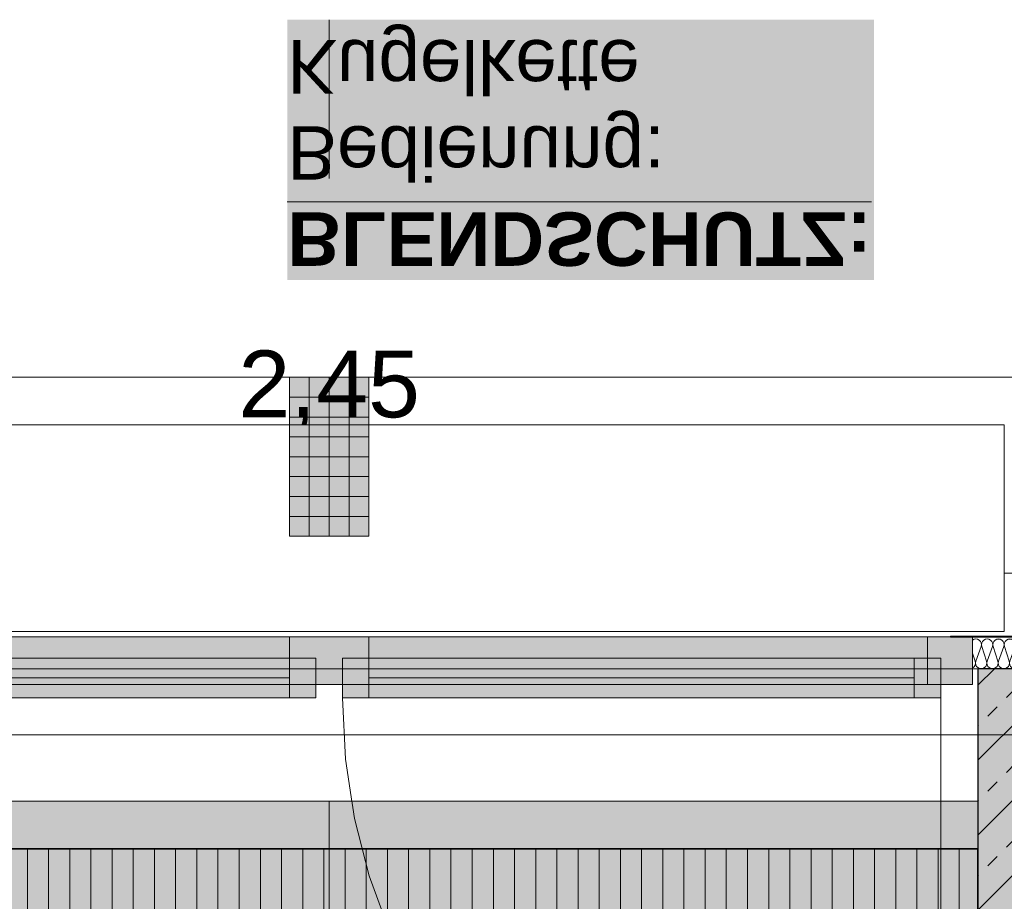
# Model space of a CAD drawing. Header units: metres. Extents: x -167 to 152, y -127 to 99.
# Tile 191 of 225: x -1.93 to -0.07, y -0.31 to 1.35. Entities that reach past the tile are written whole.
import ezdxf

# ---------------------------------------------------------------- set-up
doc = ezdxf.new("R2010")
doc.units = ezdxf.units.M
doc.header["$PDMODE"] = 1
doc.header["$PDSIZE"] = -2
for name, pattern in [('Achsen 01', [5.291531, 3.175, -1.058062, 0.352704, -0.705764]), ('gestrichelt - 01', [2, 1, -1]), ('ISO-07 Punktiert', [0.889, 0.127, -0.762]), ('Raster 01', [2, 1, -1]), ('VW-01 Strichlinie kurz', [2, 1, -1])]:
    doc.linetypes.add(name, pattern=pattern)
doc.layers.get('0').update_dxf_attribs({"lineweight": 25})
for name, color, linetype, lineweight, true_color in [('013_Beton und Stahlbetonarbeiten-000 Brüstung', 7, 'Continuous', 9, 0xa6a6a6), ('013_Beton und Stahlbetonarbeiten-000 Sichtbeton-331 tragende Au', 5, 'Continuous', 5, 0x0000ff), ('013_Beton und Stahlbetonarbeiten-000 Sichtbeton-334 Außenwandöf', 5, 'Continuous', 5, 0x0000ff), ('014_Fassadenarbeiten-000 Aufsicht Betonfertigteile', 7, 'Continuous', 9, 0xc0c0c0), ('014_Fassadenarbeiten-330 mineralische Dämmung', 7, 'Continuous', 9, 0x666666), ('031_Metallbauarbeiten-330 Aufsicht Metallbauarbeiten', 7, 'Continuous', 9, 0xa6a6a6), ('031_Metallbauarbeiten-350 Lamellendecke DS', 7, 'Continuous', 35, 0x666666), ('032_Metallarbeiten-Fenster', 7, 'Continuous', 13, 0x444444), ('AV1-Achsen', 1, 'Achsen 01', 18, 0xff0000), ('AV1-Raster', 7, 'Raster 01', 9, 0xa6a6a6)]:
    doc.layers.add(name, color=color, linetype=linetype, lineweight=lineweight, true_color=true_color)
for name, color, linetype, lineweight in [('013_Beton und Stahlbetonarbeiten-000 Unterzüge', 7, 'ISO-07 Punktiert', 13), ('013_Beton und Stahlbetonarbeiten-330 Außenwände', 7, 'Continuous', 25), ('014_Fassadenarbeiten-330 Betonfertigteile vertikal', 7, 'Continuous', 9), ('030_Sonnenschutzarbeiten-BLENDSCHUTZ', 7, 'Continuous', 5), ('030_Sonnenschutzarbeiten-BLENDSCHUTZ  Beschriftung', 7, 'Continuous', 5), ('039_Trockenbauarbeiten-alllg.', 7, 'Continuous', 9), ('_1.35m (3D)', 7, 'Continuous', 9), ('_GRU (2D)', 7, 'Continuous', 9), ('_OG 1 (2D)', 7, 'Continuous', 9), ('_OG 1 - DS (2D)', 7, 'Continuous', 9), ('Bemaßung-Bemaßung', 7, 'Continuous', 9)]:
    doc.layers.add(name, color=color, linetype=linetype, lineweight=lineweight)
doc.layers.get('0').freeze()
doc.styles.add('Arial', font='arial.ttf')
doc.styles.add('Arial (bold)', font='arialbd.ttf')
doc.dimstyles.new('COE 50', dxfattribs={"dimtxt": 126.090495, "dimasz": 0.001414, "dimexe": 0.001, "dimexo": 0.01, "dimgap": 0.001, "dimtad": 1, "dimdec": 3, "dimtxsty": 'Arial', "dimblk": 'VW_SLASH-4', "dimblk1": 'VW_SLASH-4', "dimblk2": 'VW_SLASH-4', "dimcen": 0, "dimadec": 3, "dimazin": 0, "dimtfac": 0.8, "dimtdec": 3, "dimtix": 1, "dimtmove": 0, "dimatfit": 0, "dimldrblk": 'VW_SLASH-3', "dimfxl": 0.002, "dimfxlon": 1, "dimfrac": 2, "dimtolj": 1, "dimarcsym": 0})

# ---------------------------------------------------------------- blocks, each defined once
blk = doc.blocks.new('Group-2')
at = {"layer": 'AV1-Raster'}
blk.add_line((-1.35, -22.95), (-1.35, 1.35), dxfattribs=at)
blk = doc.blocks.new('1.35m (3D)')
at = {"layer": 'AV1-Raster', "color": 7}
blk.add_blockref('Group-2', (0, 0), dxfattribs=at)
blk = doc.blocks.new('Blendschutz Beschriftung')
at = {"layer": '030_Sonnenschutzarbeiten-BLENDSCHUTZ  Beschriftung', "color": 254, "linetype": 'Continuous', "transparency": 33554559}
blk.add_solid([(-0.554, -0.1644), (0.554, -0.1644), (-0.554, 0.3267), (0.554, 0.3267)], dxfattribs=at)
at = {"layer": '030_Sonnenschutzarbeiten-BLENDSCHUTZ  Beschriftung', "insert": (-0.554, 0.3002), "char_height": 0.100872, "attachment_point": 1, "line_spacing_factor": 0.967016, "style": 'Arial (bold)'}
blk.add_mtext('{\\LBLENDSCHUTZ:}{\\fArial|b0|i0|c0|p0;\\l\\PBedienung: \\PKugelkette }', dxfattribs=at)
blk = doc.blocks.new('VW_SLASH-4')
at = {"color": 0, "linetype": 'ByBlock', "lineweight": -2, "transparency": 16777216}
blk.add_line((0, 0), (-1, 0), dxfattribs=at)
at = {"color": 0, "linetype": 'Continuous', "lineweight": 15, "transparency": 16777216, "flags": 128}
blk.add_lwpolyline([(0.5, 0.5), (-0.5, -0.5)], dxfattribs=at)
blk = doc.blocks.new('*D37')
at = {"layer": '030_Sonnenschutzarbeiten-BLENDSCHUTZ', "color": 0, "lineweight": -2}
for p, q in [((-2.575, 0.425), (-2.575, 0.575)), ((-0.125, 0.425), (-0.125, 0.575)), ((-0.1957, 0.525), (-2.5043, 0.525))]:
    blk.add_line(p, q, dxfattribs=at)
at = {"layer": 'Defpoints', "color": 0}
for p in [(-2.575, 0.525), (-2.575, -0.215), (-0.125, -0.215)]:
    blk.add_point(p, dxfattribs=at)
at = {"layer": '030_Sonnenschutzarbeiten-BLENDSCHUTZ', "color": 0, "lineweight": -2, "xscale": 0.070693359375, "yscale": 0.070693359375, "zscale": 0.070693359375, "rotation": 180}
blk.add_blockref('VW_SLASH-4', (-2.575, 0.525), dxfattribs=at)
at = {"layer": '030_Sonnenschutzarbeiten-BLENDSCHUTZ', "color": 0, "lineweight": -2, "xscale": 0.070693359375, "yscale": 0.070693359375, "zscale": 0.070693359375}
blk.add_blockref('VW_SLASH-4', (-0.125, 0.525), dxfattribs=at)
at = {"layer": '030_Sonnenschutzarbeiten-BLENDSCHUTZ', "color": 0, "lineweight": 13, "insert": (-1.35, 0.6508), "char_height": 0.12609, "attachment_point": 5, "style": 'Arial'}
blk.add_mtext('\\A1;2,45', dxfattribs=at)
blk = doc.blocks.new('VW_SLASH-3')
at = {"color": 0, "linetype": 'ByBlock', "lineweight": -2, "transparency": 16777216}
blk.add_line((0, 0), (-1, 0), dxfattribs=at)
at = {"color": 0, "linetype": 'Continuous', "lineweight": 15, "transparency": 16777216, "flags": 128}
blk.add_lwpolyline([(0.5, 0.5), (-0.5, -0.5)], dxfattribs=at)
blk = doc.blocks.new('*D613')
at = {"layer": 'Bemaßung-Bemaßung', "color": 0, "linetype": 'Continuous', "lineweight": -2}
for p, q in [((1.075, -0.125), (1.225, -0.125)), ((1.175, -0.1957), (1.175, -5.4043)), ((1.075, -5.475), (1.225, -5.475))]:
    blk.add_line(p, q, dxfattribs=at)
at = {"layer": 'Defpoints', "color": 0}
for p in [(-0.125, -0.125), (-0.125, -5.475), (1.175, -5.475)]:
    blk.add_point(p, dxfattribs=at)
at = {"layer": 'Bemaßung-Bemaßung', "color": 0, "lineweight": -2, "xscale": 0.070693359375, "yscale": 0.070693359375, "zscale": 0.070693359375}
for p, rotation in [((1.175, -0.125), 90), ((1.175, -5.475), 270)]:
    blk.add_blockref('VW_SLASH-4', p, dxfattribs=dict(at, rotation=rotation))
at = {"layer": 'Bemaßung-Bemaßung', "color": 0, "insert": (1.0492, -2.8), "char_height": 0.12609, "attachment_point": 5, "rotation": 90, "style": 'Arial'}
blk.add_mtext('\\A1;5,35', dxfattribs=at)
blk = doc.blocks.new('*D614')
at = {"layer": 'Bemaßung-Bemaßung', "color": 0, "linetype": 'Continuous', "lineweight": -2}
for p, q in [((1.175, 0.1957), (1.175, 0.2664)), ((1.075, 0.125), (1.225, 0.125)), ((1.175, 0.125), (1.175, -0.125)), ((1.075, -0.125), (1.225, -0.125)), ((1.175, -0.1957), (1.175, -0.2664))]:
    blk.add_line(p, q, dxfattribs=at)
at = {"layer": 'Defpoints', "color": 0}
for p in [(-0.125, 0.125), (-0.125, -0.125), (1.175, -0.125)]:
    blk.add_point(p, dxfattribs=at)
at = {"layer": 'Bemaßung-Bemaßung', "color": 0, "lineweight": -2, "xscale": 0.070693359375, "yscale": 0.070693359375, "zscale": 0.070693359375}
for p, rotation in [((1.175, 0.125), 270), ((1.175, -0.125), 90)]:
    blk.add_blockref('VW_SLASH-4', p, dxfattribs=dict(at, rotation=rotation))
at = {"layer": 'Bemaßung-Bemaßung', "color": 0, "insert": (1.0606, 0), "char_height": 0.12609, "attachment_point": 5, "rotation": 90, "style": 'Arial'}
blk.add_mtext('\\A1;25', dxfattribs=at)
blk = doc.blocks.new('*D615')
at = {"layer": 'Bemaßung-Bemaßung', "color": 0, "linetype": 'Continuous', "lineweight": -2}
for p, q in [((1.075, 0.675), (1.225, 0.675)), ((1.175, 0.6043), (1.175, 0.1957)), ((1.075, 0.125), (1.225, 0.125))]:
    blk.add_line(p, q, dxfattribs=at)
at = {"layer": 'Defpoints', "color": 0}
for p in [(-0.075, 0.675), (-0.125, 0.125), (1.175, 0.125)]:
    blk.add_point(p, dxfattribs=at)
at = {"layer": 'Bemaßung-Bemaßung', "color": 0, "lineweight": -2, "xscale": 0.070693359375, "yscale": 0.070693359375, "zscale": 0.070693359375}
for p, rotation in [((1.175, 0.675), 90), ((1.175, 0.125), 270)]:
    blk.add_blockref('VW_SLASH-4', p, dxfattribs=dict(at, rotation=rotation))
at = {"layer": 'Bemaßung-Bemaßung', "color": 0, "insert": (1.0609, 0.4), "char_height": 0.12609, "attachment_point": 5, "rotation": 90, "style": 'Arial'}
blk.add_mtext('\\A1;55', dxfattribs=at)
blk = doc.blocks.new('*D660')
at = {"layer": 'Bemaßung-Bemaßung', "color": 0, "lineweight": -2}
for p, q in [((1.575, 0.125), (1.725, 0.125)), ((1.675, 0.0543), (1.675, -5.4543)), ((1.575, -5.525), (1.725, -5.525))]:
    blk.add_line(p, q, dxfattribs=at)
at = {"layer": 'Defpoints', "color": 0}
for p in [(-0.125, 0.125), (-0.125, -5.525), (1.675, -5.525)]:
    blk.add_point(p, dxfattribs=at)
at = {"layer": 'Bemaßung-Bemaßung', "color": 0, "lineweight": -2, "xscale": 0.070693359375, "yscale": 0.070693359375, "zscale": 0.070693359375}
for p, rotation in [((1.675, 0.125), 90.00000000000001), ((1.675, -5.525), 270)]:
    blk.add_blockref('VW_SLASH-4', p, dxfattribs=dict(at, rotation=rotation))
at = {"layer": 'Bemaßung-Bemaßung', "color": 0, "insert": (1.5492, -2.7), "char_height": 0.12609, "attachment_point": 5, "rotation": 90, "style": 'Arial'}
blk.add_mtext('\\A1;5,65', dxfattribs=at)
blk = doc.blocks.new('COE - Fenster 01')
at = {"layer": '032_Metallarbeiten-Fenster', "linetype": 'Continuous', "lineweight": 0}
for points in [[(-0.03, 2.515), (-0.03, 2.43), (0.06, 2.43), (0.06, 2.515)], [(0.02, 2.455), (0.02, 2.405), (-0.055, 2.405), (-0.055, 2.455)], [(-0.03, 2.43), (0.06, 2.43), (0.06, 0.17), (-0.03, 0.17)], [(0.02, 2.405), (0.02, 1.375), (-0.055, 1.375), (-0.055, 2.405)], [(0.02, 1.375), (0.02, 1.325), (-0.055, 1.325), (-0.055, 1.375)], [(0.06, 1.375), (0.06, 1.225), (-0.03, 1.225), (-0.03, 1.375)], [(0.02, 1.225), (0.02, 1.275), (-0.055, 1.275), (-0.055, 1.225)], [(0.02, 0.195), (0.02, 1.225), (-0.055, 1.225), (-0.055, 0.195)], [(0.02, 0.145), (0.02, 0.195), (-0.055, 0.195), (-0.055, 0.145)], [(0.06, 0.17), (-0.03, 0.17), (-0.03, 0.085), (0.06, 0.085)]]:
    blk.add_hatch(color=7, dxfattribs=at).paths.add_polyline_path(points)
at = {"layer": '032_Metallarbeiten-Fenster', "color": 7, "linetype": 'gestrichelt - 01', "lineweight": 18, "transparency": 33554687}
for p, q in [((-0.055, 2.455), (-1.185, 2.455)), ((-0.055, 0.145), (-1.185, 0.145))]:
    blk.add_line(p, q, dxfattribs=at)
at = {"layer": '032_Metallarbeiten-Fenster', "color": 7, "lineweight": 18}
for p, q in [((-0.0175, 2.405), (-0.0175, 1.375)), ((-0.0175, 0.195), (-0.0175, 1.225))]:
    blk.add_line(p, q, dxfattribs=at)
at = {"layer": '032_Metallarbeiten-Fenster', "color": 7, "lineweight": 18, "flags": 128}
for points in [[(-0.03, 2.515), (-0.03, 2.43), (0.06, 2.43), (0.06, 2.515)], [(0.02, 2.455), (0.02, 2.405), (-0.055, 2.405), (-0.055, 2.455)], [(-0.03, 2.43), (0.06, 2.43), (0.06, 0.17), (-0.03, 0.17)], [(0.02, 2.405), (0.02, 1.375), (-0.055, 1.375), (-0.055, 2.405)], [(0.02, 1.375), (0.02, 1.325), (-0.055, 1.325), (-0.055, 1.375)], [(0.06, 1.375), (0.06, 1.225), (-0.03, 1.225), (-0.03, 1.375)], [(0.02, 1.225), (0.02, 1.275), (-0.055, 1.275), (-0.055, 1.225)], [(0.02, 0.195), (0.02, 1.225), (-0.055, 1.225), (-0.055, 0.195)], [(0.02, 0.145), (0.02, 0.195), (-0.055, 0.195), (-0.055, 0.145)], [(0.06, 0.17), (-0.03, 0.17), (-0.03, 0.085), (0.06, 0.085)]]:
    blk.add_lwpolyline(points, close=True, dxfattribs=at)
at = {"layer": '032_Metallarbeiten-Fenster', "color": 7, "linetype": 'gestrichelt - 01', "lineweight": 18, "transparency": 33554687}
for centre, start, end in [((-0.055, 2.455), 180.0004, 270), ((-0.055, 0.145), 90, 179.9996)]:
    blk.add_arc(centre, 1.13, start, end, dxfattribs=at)
blk = doc.blocks.new('Group-515')
at = {"layer": '014_Fassadenarbeiten-330 mineralische Dämmung', "transparency": 33554687, "flags": 128}
for points in [[(15.4589, -23.284, 0.513088), (15.4692, -23.27), (15.4602, -23.242, -1.372995), (15.4806, -23.242), (15.4703, -23.27, 1.372583), (15.4907, -23.27), (15.4817, -23.242, -1.372995), (15.5021, -23.242), (15.4917, -23.27, 1.372583), (15.5121, -23.27)], [(15.4703, -23.27, 1.372583), (15.4907, -23.27), (15.4817, -23.242, -1.372995), (15.5021, -23.242), (15.4917, -23.27, 1.372583), (15.5121, -23.27), (15.5031, -23.242, -1.372995), (15.5235, -23.242), (15.5132, -23.27, 1.372583), (15.5336, -23.27), (15.5246, -23.242, -1.372995), (15.545, -23.242), (15.5346, -23.27, 1.372583), (15.555, -23.27), (15.546, -23.242, -1.372995), (15.5664, -23.242)], [(15.5132, -23.27, 0.324435), (15.5171, -23.282, 0.324435), (15.5297, -23.282, 0.324435), (15.5336, -23.27), (15.5246, -23.242, -0.324488), (15.5285, -23.23, -0.324488), (15.5411, -23.23, -0.324488), (15.545, -23.242), (15.5346, -23.27, 0.324435), (15.5385, -23.282, 0.324435), (15.5511, -23.282, 0.324435), (15.555, -23.27), (15.546, -23.242, -0.324488), (15.5499, -23.23, -0.324488), (15.5625, -23.23, -0.324488), (15.5664, -23.242), (15.5561, -23.27, 0.324435), (15.56, -23.282, 0.324435), (15.5726, -23.282, 0.324435), (15.5765, -23.27), (15.5675, -23.242, -0.324488), (15.5714, -23.23, -0.324488), (15.584, -23.23, -0.324488), (15.5879, -23.242), (15.5775, -23.27, 0.719228), (15.5939, -23.2821)], [(15.5939, -23.2574), (15.5889, -23.242, -0.356824), (15.5939, -23.2294)]]:
    blk.add_lwpolyline(points, format="xyb", dxfattribs=at)
blk = doc.blocks.new('Group-519')
at = {"layer": '014_Fassadenarbeiten-330 mineralische Dämmung', "transparency": 33554687}
blk.add_blockref('Group-515', (0, 0), dxfattribs=at)
blk = doc.blocks.new('Parametric Object-72')
at = {"layer": '014_Fassadenarbeiten-330 mineralische Dämmung', "color": 7, "transparency": 33554687}
blk.add_blockref('Group-519', (0, 0), dxfattribs=at)
at = {"layer": '014_Fassadenarbeiten-330 mineralische Dämmung', "color": 0, "flags": 1}
for tag in ['IFC_UUID', 'instanceID', 'prm0_name', 'prm0_type', 'prm0_value', 'prm1_name', 'prm1_type', 'prm1_value', 'prm2_name', 'prm2_type', 'prm2_value', 'prm3_name', 'prm3_type', 'prm3_value', 'prm4_name', 'prm4_type', 'prm4_value', 'prm5_name', 'prm5_type', 'prm5_value', 'prm6_name', 'prm6_type', 'prm6_value']:
    blk.add_attdef(tag, (-0.135, 0.1225), '', height=0.00018, dxfattribs=at)
blk = doc.blocks.new('*D1657')
at = {"layer": 'Bemaßung-Bemaßung', "color": 0, "linetype": 'Continuous', "lineweight": -2}
for p, q in [((-1.275, 2.575), (-1.275, 2.725)), ((-0.075, 2.575), (-0.075, 2.725)), ((-1.2043, 2.675), (-0.1457, 2.675))]:
    blk.add_line(p, q, dxfattribs=at)
at = {"layer": 'Defpoints', "color": 0}
for p in [(-0.075, 2.675), (-1.275, 0.675), (-0.075, 0.675)]:
    blk.add_point(p, dxfattribs=at)
at = {"layer": 'Bemaßung-Bemaßung', "color": 0, "lineweight": -2, "xscale": 0.070693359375, "yscale": 0.070693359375, "zscale": 0.070693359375, "rotation": 180}
blk.add_blockref('VW_SLASH-4', (-1.275, 2.675), dxfattribs=at)
at = {"layer": 'Bemaßung-Bemaßung', "color": 0, "lineweight": -2, "xscale": 0.070693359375, "yscale": 0.070693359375, "zscale": 0.070693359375}
blk.add_blockref('VW_SLASH-4', (-0.075, 2.675), dxfattribs=at)
at = {"layer": 'Bemaßung-Bemaßung', "color": 0, "insert": (-0.675, 2.8008), "char_height": 0.12609, "attachment_point": 5, "style": 'Arial'}
blk.add_mtext('\\A1;1,20', dxfattribs=at)
blk = doc.blocks.new('*D1658')
at = {"layer": 'Bemaßung-Bemaßung', "color": 0, "linetype": 'Continuous', "lineweight": -2}
for p, q in [((-1.425, 2.575), (-1.425, 2.725)), ((-1.275, 2.575), (-1.275, 2.725)), ((-1.4957, 2.675), (-1.5664, 2.675)), ((-1.425, 2.675), (-1.275, 2.675)), ((-1.2043, 2.675), (-1.1336, 2.675))]:
    blk.add_line(p, q, dxfattribs=at)
at = {"layer": 'Defpoints', "color": 0}
for p in [(-1.275, 2.675), (-1.425, 0.675), (-1.275, 0.675)]:
    blk.add_point(p, dxfattribs=at)
at = {"layer": 'Bemaßung-Bemaßung', "color": 0, "lineweight": -2, "xscale": 0.070693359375, "yscale": 0.070693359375, "zscale": 0.070693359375}
blk.add_blockref('VW_SLASH-4', (-1.425, 2.675), dxfattribs=at)
at = {"layer": 'Bemaßung-Bemaßung', "color": 0, "lineweight": -2, "xscale": 0.070693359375, "yscale": 0.070693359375, "zscale": 0.070693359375, "rotation": 180}
blk.add_blockref('VW_SLASH-4', (-1.275, 2.675), dxfattribs=at)
at = {"layer": 'Bemaßung-Bemaßung', "color": 0, "insert": (-1.35, 2.8644), "char_height": 0.12609, "attachment_point": 5, "style": 'Arial'}
blk.add_mtext('\\A1;15', dxfattribs=at)
blk = doc.blocks.new('*D1659')
at = {"layer": 'Bemaßung-Bemaßung', "color": 0, "linetype": 'Continuous', "lineweight": -2}
for p, q in [((-2.625, 2.575), (-2.625, 2.725)), ((-1.425, 2.575), (-1.425, 2.725)), ((-2.5543, 2.675), (-1.4957, 2.675))]:
    blk.add_line(p, q, dxfattribs=at)
at = {"layer": 'Defpoints', "color": 0}
for p in [(-1.425, 2.675), (-2.625, 0.675), (-1.425, 0.675)]:
    blk.add_point(p, dxfattribs=at)
at = {"layer": 'Bemaßung-Bemaßung', "color": 0, "lineweight": -2, "xscale": 0.070693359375, "yscale": 0.070693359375, "zscale": 0.070693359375, "rotation": 180}
blk.add_blockref('VW_SLASH-4', (-2.625, 2.675), dxfattribs=at)
at = {"layer": 'Bemaßung-Bemaßung', "color": 0, "lineweight": -2, "xscale": 0.070693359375, "yscale": 0.070693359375, "zscale": 0.070693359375}
blk.add_blockref('VW_SLASH-4', (-1.425, 2.675), dxfattribs=at)
at = {"layer": 'Bemaßung-Bemaßung', "color": 0, "insert": (-2.025, 2.8008), "char_height": 0.12609, "attachment_point": 5, "style": 'Arial'}
blk.add_mtext('\\A1;1,20', dxfattribs=at)
blk = doc.blocks.new('*D1728')
at = {"layer": 'Bemaßung-Bemaßung', "color": 0, "lineweight": -2}
for p, q in [((-2.575, 2.075), (-2.575, 2.225)), ((-0.125, 2.075), (-0.125, 2.225)), ((-0.1957, 2.175), (-2.5043, 2.175))]:
    blk.add_line(p, q, dxfattribs=at)
at = {"layer": 'Defpoints', "color": 0}
for p in [(-2.575, 2.175), (-2.575, -0.125), (-0.125, -0.125)]:
    blk.add_point(p, dxfattribs=at)
at = {"layer": 'Bemaßung-Bemaßung', "color": 0, "lineweight": -2, "xscale": 0.070693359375, "yscale": 0.070693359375, "zscale": 0.070693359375, "rotation": 180}
blk.add_blockref('VW_SLASH-4', (-2.575, 2.175), dxfattribs=at)
at = {"layer": 'Bemaßung-Bemaßung', "color": 0, "lineweight": -2, "xscale": 0.070693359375, "yscale": 0.070693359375, "zscale": 0.070693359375}
blk.add_blockref('VW_SLASH-4', (-0.125, 2.175), dxfattribs=at)
at = {"layer": 'Bemaßung-Bemaßung', "color": 0, "insert": (-1.35, 2.3008), "char_height": 0.12609, "attachment_point": 5, "style": 'Arial'}
blk.add_mtext('\\A1;2,45', dxfattribs=at)
blk = doc.blocks.new('*D1729')
at = {"layer": 'Bemaßung-Bemaßung', "color": 0, "lineweight": -2}
for p, q in [((-0.125, 2.075), (-0.125, 2.225)), ((0.125, 2.075), (0.125, 2.225)), ((-0.1957, 2.175), (-0.2664, 2.175)), ((0.125, 2.175), (-0.125, 2.175)), ((0.1957, 2.175), (0.2664, 2.175))]:
    blk.add_line(p, q, dxfattribs=at)
at = {"layer": 'Defpoints', "color": 0}
for p in [(-0.125, 2.175), (0.125, 0.125), (-0.125, -0.125)]:
    blk.add_point(p, dxfattribs=at)
at = {"layer": 'Bemaßung-Bemaßung', "color": 0, "lineweight": -2, "xscale": 0.070693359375, "yscale": 0.070693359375, "zscale": 0.070693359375}
blk.add_blockref('VW_SLASH-4', (-0.125, 2.175), dxfattribs=at)
at = {"layer": 'Bemaßung-Bemaßung', "color": 0, "lineweight": -2, "xscale": 0.070693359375, "yscale": 0.070693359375, "zscale": 0.070693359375, "rotation": 180}
blk.add_blockref('VW_SLASH-4', (0.125, 2.175), dxfattribs=at)
at = {"layer": 'Bemaßung-Bemaßung', "color": 0, "insert": (0, 2.2894), "char_height": 0.12609, "attachment_point": 5, "style": 'Arial'}
blk.add_mtext('\\A1;25', dxfattribs=at)
blk = doc.blocks.new('*D1745')
at = {"layer": 'Bemaßung-Bemaßung', "color": 0, "linetype": 'Continuous', "lineweight": -2}
for p, q in [((-3.975, 1.575), (-3.975, 1.725)), ((-0.125, 1.575), (-0.125, 1.725)), ((-0.1957, 1.675), (-3.9043, 1.675))]:
    blk.add_line(p, q, dxfattribs=at)
at = {"layer": 'Defpoints', "color": 0}
for p in [(-3.975, 1.675), (-3.975, -0.125), (-0.125, -0.125)]:
    blk.add_point(p, dxfattribs=at)
at = {"layer": 'Bemaßung-Bemaßung', "color": 0, "lineweight": -2, "xscale": 0.070693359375, "yscale": 0.070693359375, "zscale": 0.070693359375, "rotation": 180}
blk.add_blockref('VW_SLASH-4', (-3.975, 1.675), dxfattribs=at)
at = {"layer": 'Bemaßung-Bemaßung', "color": 0, "lineweight": -2, "xscale": 0.070693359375, "yscale": 0.070693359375, "zscale": 0.070693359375}
blk.add_blockref('VW_SLASH-4', (-0.125, 1.675), dxfattribs=at)
at = {"layer": 'Bemaßung-Bemaßung', "color": 0, "insert": (-2.05, 1.8008), "char_height": 0.12609, "attachment_point": 5, "style": 'Arial'}
blk.add_mtext('\\A1;3,85', dxfattribs=at)
blk = doc.blocks.new('*D1746')
at = {"layer": 'Bemaßung-Bemaßung', "color": 0, "linetype": 'Continuous', "lineweight": -2}
for p, q in [((-0.125, 1.575), (-0.125, 1.725)), ((0.125, 1.575), (0.125, 1.725)), ((-0.1957, 1.675), (-0.2664, 1.675)), ((0.125, 1.675), (-0.125, 1.675)), ((0.1957, 1.675), (0.2664, 1.675))]:
    blk.add_line(p, q, dxfattribs=at)
at = {"layer": 'Defpoints', "color": 0}
for p in [(-0.125, 1.675), (0.125, 0.125), (-0.125, -0.125)]:
    blk.add_point(p, dxfattribs=at)
at = {"layer": 'Bemaßung-Bemaßung', "color": 0, "lineweight": -2, "xscale": 0.070693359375, "yscale": 0.070693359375, "zscale": 0.070693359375}
blk.add_blockref('VW_SLASH-4', (-0.125, 1.675), dxfattribs=at)
at = {"layer": 'Bemaßung-Bemaßung', "color": 0, "lineweight": -2, "xscale": 0.070693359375, "yscale": 0.070693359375, "zscale": 0.070693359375, "rotation": 180}
blk.add_blockref('VW_SLASH-4', (0.125, 1.675), dxfattribs=at)
at = {"layer": 'Bemaßung-Bemaßung', "color": 0, "insert": (0, 1.7894), "char_height": 0.12609, "attachment_point": 5, "style": 'Arial'}
blk.add_mtext('\\A1;25', dxfattribs=at)
blk = doc.blocks.new('Group-752')
at = {"layer": 'AV1-Achsen'}
blk.add_line((-43.2844, 0), (4.2656, 0), dxfattribs=at)
blk = doc.blocks.new('GRU (2D)')
at = {"layer": 'AV1-Achsen', "color": 7}
blk.add_blockref('Group-752', (0, 0), dxfattribs=at)
blk = doc.blocks.new('OG 1 - DS (2D)')
at = {"layer": '030_Sonnenschutzarbeiten-BLENDSCHUTZ', "linetype": 'Continuous', "lineweight": 0, "transparency": 33554610}
blk.add_hatch(color=161, dxfattribs=at).paths.add_polyline_path([(-0.125, -0.125), (-2.575, -0.125), (-2.575, -0.215), (-0.125, -0.215)])
at = {"layer": '031_Metallbauarbeiten-350 Lamellendecke DS', "linetype": 'Continuous', "lineweight": 0, "transparency": 33554508}
blk.add_hatch(color=254, dxfattribs=at).paths.add_polyline_path([(-3.975, -0.215), (-0.125, -0.215), (-0.125, -5.375), (-3.975, -5.375)])
at = {"layer": '031_Metallbauarbeiten-350 Lamellendecke DS', "linetype": 'Continuous', "lineweight": 9, "transparency": 33554508}
h = blk.add_hatch(dxfattribs=at)
h.set_pattern_fill('Lamellendecke', color=252, style=0, pattern_type=2)
h.set_pattern_definition([(90, (0, 0), (0.04, 0), [])])
h.paths.add_polyline_path([(-3.975, -0.215), (-0.125, -0.215), (-0.125, -5.375), (-3.975, -5.375)])
at = {"layer": '030_Sonnenschutzarbeiten-BLENDSCHUTZ', "color": 251, "lineweight": 13, "flags": 128}
blk.add_lwpolyline([(-0.125, -0.125), (-2.575, -0.125), (-2.575, -0.215), (-0.125, -0.215)], close=True, dxfattribs=at)
at = {"layer": '031_Metallbauarbeiten-350 Lamellendecke DS', "flags": 128}
blk.add_lwpolyline([(-3.975, -0.215), (-0.125, -0.215), (-0.125, -5.375), (-3.975, -5.375)], close=True, dxfattribs=at)
at = {"layer": '030_Sonnenschutzarbeiten-BLENDSCHUTZ  Beschriftung', "color": 7, "xscale": -1, "rotation": 180}
blk.add_blockref('Blendschutz Beschriftung', (-0.8752, 1.1856), dxfattribs=at)
at = {"layer": '030_Sonnenschutzarbeiten-BLENDSCHUTZ', "color": 7, "insert": (-1.7121, 0.4413), "char_height": 0.12609, "attachment_point": 1, "line_spacing_factor": 0.969122, "style": 'Arial'}
blk.add_mtext('H=2,50m', dxfattribs=at)
at = {"layer": '030_Sonnenschutzarbeiten-BLENDSCHUTZ', "color": 7, "lineweight": 13}
dim = blk.add_aligned_dim(p1=(-0.125, -0.215), p2=(-2.575, -0.215), distance=-0.74, text='2,45', dimstyle='COE 50', override={"dimtxt": 0.12609, "dimasz": 0.070693, "dimexe": 0.05, "dimgap": 0.05, "dimpost": '<>', "dimtxsty": 'Arial', "dimtmove": 2, "dimfxl": 0.1}, dxfattribs=at)
dim.commit()
dim.dimension.update_dxf_attribs({"geometry": '*D37', "text_midpoint": (-1.35, 0.6508)})
blk = doc.blocks.new('OG 1 (2D)')
at = {"layer": '014_Fassadenarbeiten-000 Aufsicht Betonfertigteile', "flags": 128}
blk.add_lwpolyline([(0.675, 0.675), (-16.125, 0.675), (-16.125, 0.305), (0.305, 0.305)], close=True, dxfattribs=at)
at = {"layer": 'Bemaßung-Bemaßung', "linetype": 'Continuous'}
for base, p1, p2, text, override, picture, middle in [((-1.275, 2.675), (-1.425, 0.675), (-1.275, 0.675), '15', {"dimtxt": 0.12609, "dimasz": 0.070693, "dimexe": 0.05, "dimgap": 0.05, "dimpost": '<>', "dimtxsty": 'Arial', "dimtix": 0, "dimtmove": 2, "dimfxl": 0.1}, '*D1658', (-1.35, 2.8644)), ((-1.425, 2.675), (-2.625, 0.675), (-1.425, 0.675), '1,20', {"dimtxt": 0.12609, "dimasz": 0.070693, "dimexe": 0.05, "dimgap": 0.05, "dimpost": '<>', "dimtxsty": 'Arial', "dimtmove": 2, "dimfxl": 0.1}, '*D1659', (-2.025, 2.8008)), ((-0.075, 2.675), (-1.275, 0.675), (-0.075, 0.675), '1,20', {"dimtxt": 0.12609, "dimasz": 0.070693, "dimexe": 0.05, "dimgap": 0.05, "dimpost": '<>', "dimtxsty": 'Arial', "dimtmove": 2, "dimfxl": 0.1}, '*D1657', (-0.675, 2.8008))]:
    dim = blk.add_linear_dim(base=base, p1=p1, p2=p2, text=text, dimstyle='COE 50', override=override, dxfattribs=at)
    dim.commit()
    dim.dimension.update_dxf_attribs({"geometry": picture, "text_midpoint": middle})
at = {"color": 255}
blk.add_wipeout([(-2.575, -0.125), (-2.575, 0.125), (-0.125, 0.125), (-0.125, -0.125)], dxfattribs=at).dxf.layer = '013_Beton und Stahlbetonarbeiten-000 Brüstung'
at = {"layer": '013_Beton und Stahlbetonarbeiten-000 Sichtbeton-331 tragende Au', "linetype": 'Continuous', "lineweight": 0}
blk.add_hatch(color=30, dxfattribs=at).paths.add_polyline_path([(-0.075, -5.475), (0.125, -5.475), (0.125, -5.525), (-0.125, -5.525), (-0.125, -0.125), (-0.075, -0.125)])
at = {"layer": '013_Beton und Stahlbetonarbeiten-330 Außenwände', "linetype": 'Continuous', "lineweight": 0, "true_color": 0xc0c0c0}
blk.add_hatch(color=9, dxfattribs=at).paths.add_polyline_path([(-0.125, 0.125), (-0.125, -5.525), (0.125, -5.525), (0.125, 0.125)])
at = {"layer": '013_Beton und Stahlbetonarbeiten-330 Außenwände', "linetype": 'Continuous', "lineweight": 13}
h = blk.add_hatch(dxfattribs=at)
h.set_pattern_fill('Stahlbeton', color=251, style=0, pattern_type=2)
h.set_pattern_definition([(45, (0, 0), (0.0707107, -0.0707107), [0.025, -0.025])])
h.paths.add_polyline_path([(-0.125, 0.125), (-0.125, -5.525), (0.125, -5.525), (0.125, 0.125)])
h = blk.add_hatch(dxfattribs=at)
h.set_pattern_fill('Stahlbeton-1', color=251, style=0, pattern_type=2)
h.set_pattern_definition([(-135, (0.03106, -0.03313), (0.0707107, -0.0707107), [])])
h.paths.add_polyline_path([(-0.125, 0.125), (-0.125, -5.525), (0.125, -5.525), (0.125, 0.125)])
at = {"layer": '013_Beton und Stahlbetonarbeiten-000 Brüstung', "flags": 128}
blk.add_lwpolyline([(-2.575, -0.125), (-2.575, 0.125), (-0.125, 0.125), (-0.125, -0.125)], close=True, dxfattribs=at)
at = {"layer": '013_Beton und Stahlbetonarbeiten-000 Sichtbeton-334 Außenwandöf', "color": 30}
blk.add_solid([(-0.125, -0.125), (-0.075, -0.125), (-0.125, 0.125), (-0.075, 0.125)], dxfattribs=at)
at = {"layer": '013_Beton und Stahlbetonarbeiten-000 Unterzüge', "linetype": 'VW-01 Strichlinie kurz', "flags": 128}
blk.add_lwpolyline([(-2.575, -0.125), (-2.575, 0.125), (-0.125, 0.125), (-0.125, -0.125)], close=True, dxfattribs=at)
at = {"layer": '013_Beton und Stahlbetonarbeiten-330 Außenwände', "flags": 128}
blk.add_lwpolyline([(-0.125, 0.125), (-0.125, -5.525), (0.125, -5.525), (0.125, 0.125)], close=True, dxfattribs=at)
at = {"layer": '039_Trockenbauarbeiten-alllg.'}
blk.add_line((-0.125, 0), (-2.575, 0), dxfattribs=at)
at = {"layer": '014_Fassadenarbeiten-330 mineralische Dämmung', "rotation": 180}
blk.add_blockref('Parametric Object-72', (15.4589, -23.103), dxfattribs=at)
at = {"layer": '032_Metallarbeiten-Fenster', "color": 7, "rotation": 90}
blk.add_blockref('COE - Fenster 01', (-0.05, 0.125), dxfattribs=at)
at = {"layer": 'Bemaßung-Bemaßung'}
dim = blk.add_linear_dim(base=(1.675, -5.525), p1=(-0.125, 0.125), p2=(-0.125, -5.525), angle=270, text='5,65', dimstyle='COE 50', override={"dimtxt": 0.12609, "dimasz": 0.070693, "dimexe": 0.05, "dimgap": 0.05, "dimpost": '<>', "dimtxsty": 'Arial', "dimtmove": 2, "dimfxl": 0.1}, dxfattribs=at)
dim.commit()
dim.dimension.update_dxf_attribs({"geometry": '*D660', "text_midpoint": (1.5492, -2.7)})
at = {"layer": 'Bemaßung-Bemaßung', "linetype": 'Continuous'}
dim = blk.add_linear_dim(base=(1.175, -5.475), p1=(-0.125, -0.125), p2=(-0.125, -5.475), angle=270, text='5,35', dimstyle='COE 50', override={"dimtxt": 0.12609, "dimasz": 0.070693, "dimexe": 0.05, "dimgap": 0.05, "dimpost": '<>', "dimtxsty": 'Arial', "dimtmove": 2, "dimfxl": 0.1}, dxfattribs=at)
dim.commit()
dim.dimension.update_dxf_attribs({"geometry": '*D613', "text_midpoint": (1.0492, -2.8)})
at = {"color": 255}
blk.add_wipeout([(-2.7, 0.585), (-0.075, 0.585), (-0.075, 0.195), (-2.7, 0.195)], dxfattribs=at).dxf.layer = '031_Metallbauarbeiten-330 Aufsicht Metallbauarbeiten'
at = {"layer": '014_Fassadenarbeiten-330 Betonfertigteile vertikal', "linetype": 'Continuous', "lineweight": 0}
blk.add_hatch(color=9, dxfattribs=at).paths.add_polyline_path([(-1.425, 0.675), (-1.275, 0.675), (-1.275, 0.375), (-1.425, 0.375)])
at = {"layer": '014_Fassadenarbeiten-330 Betonfertigteile vertikal', "linetype": 'Continuous', "lineweight": 9}
h = blk.add_hatch(dxfattribs=at)
h.set_pattern_fill('Stahlbetonfertigteil', color=8, style=0, pattern_type=2)
h.set_pattern_definition([(-90, (0, 0), (0.0375, 0), [])])
h.paths.add_polyline_path([(-1.425, 0.675), (-1.275, 0.675), (-1.275, 0.375), (-1.425, 0.375)])
at = {"layer": '014_Fassadenarbeiten-330 Betonfertigteile vertikal', "linetype": 'Continuous', "lineweight": 13}
h = blk.add_hatch(dxfattribs=at)
h.set_pattern_fill('Stahlbetonfertigteil-1', color=8, style=0, pattern_type=2)
h.set_pattern_definition([(0, (0, 0), (2e-18, -0.0375), [])])
h.paths.add_polyline_path([(-1.425, 0.675), (-1.275, 0.675), (-1.275, 0.375), (-1.425, 0.375)])
at = {"layer": '032_Metallarbeiten-Fenster', "linetype": 'Continuous', "lineweight": 0, "transparency": 33554687}
blk.add_hatch(color=181, dxfattribs=at).paths.add_polyline_path([(0, 0.1843), (-0.1769, 0.1843), (-0.1769, 0.1863), (0, 0.1863)])
at = {"layer": '014_Fassadenarbeiten-330 Betonfertigteile vertikal', "flags": 128}
blk.add_lwpolyline([(-1.425, 0.675), (-1.275, 0.675), (-1.275, 0.375), (-1.425, 0.375)], close=True, dxfattribs=at)
at = {"layer": '031_Metallbauarbeiten-330 Aufsicht Metallbauarbeiten', "flags": 128}
blk.add_lwpolyline([(-2.7, 0.585), (-0.075, 0.585), (-0.075, 0.195), (-2.7, 0.195)], close=True, dxfattribs=at)
at = {"layer": '032_Metallarbeiten-Fenster', "color": 7, "linetype": 'Continuous', "lineweight": 9, "transparency": 33554687, "flags": 128}
blk.add_lwpolyline([(0, 0.1843), (-0.1769, 0.1843), (-0.1769, 0.1863), (0, 0.1863)], close=True, dxfattribs=at)
at = {"layer": 'Bemaßung-Bemaßung'}
for base, p1, p2, text, picture, middle in [((-2.575, 2.175), (-0.125, -0.125), (-2.575, -0.125), '2,45', '*D1728', (-1.35, 2.3008)), ((-0.125, 2.175), (0.125, 0.125), (-0.125, -0.125), '25', '*D1729', (0, 2.2894))]:
    dim = blk.add_linear_dim(base=base, p1=p1, p2=p2, text=text, dimstyle='COE 50', override={"dimtxt": 0.12609, "dimasz": 0.070693, "dimexe": 0.05, "dimgap": 0.05, "dimpost": '<>', "dimtxsty": 'Arial', "dimtmove": 2, "dimfxl": 0.1}, dxfattribs=at)
    dim.commit()
    dim.dimension.update_dxf_attribs({"geometry": picture, "text_midpoint": middle})
at = {"layer": 'Bemaßung-Bemaßung', "linetype": 'Continuous'}
for base, p1, p2, text, picture, middle in [((-3.975, 1.675), (-0.125, -0.125), (-3.975, -0.125), '3,85', '*D1745', (-2.05, 1.8008)), ((-0.125, 1.675), (0.125, 0.125), (-0.125, -0.125), '25', '*D1746', (0, 1.7894))]:
    dim = blk.add_linear_dim(base=base, p1=p1, p2=p2, text=text, dimstyle='COE 50', override={"dimtxt": 0.12609, "dimasz": 0.070693, "dimexe": 0.05, "dimgap": 0.05, "dimpost": '<>', "dimtxsty": 'Arial', "dimtmove": 2, "dimfxl": 0.1}, dxfattribs=at)
    dim.commit()
    dim.dimension.update_dxf_attribs({"geometry": picture, "text_midpoint": middle})
for base, p1, p2, text, picture, middle in [((1.175, 0.125), (-0.075, 0.675), (-0.125, 0.125), '55', '*D615', (1.0609, 0.4)), ((1.175, -0.125), (-0.125, 0.125), (-0.125, -0.125), '25', '*D614', (1.0606, 0))]:
    dim = blk.add_linear_dim(base=base, p1=p1, p2=p2, angle=270, text=text, dimstyle='COE 50', override={"dimtxt": 0.12609, "dimasz": 0.070693, "dimexe": 0.05, "dimgap": 0.05, "dimpost": '<>', "dimtxsty": 'Arial', "dimtmove": 2, "dimfxl": 0.1}, dxfattribs=at)
    dim.commit()
    dim.dimension.update_dxf_attribs({"geometry": picture, "text_midpoint": middle})

msp = doc.modelspace()

# ---------------------------------------------------------------- block references
at = {"layer": '_1.35m (3D)'}
msp.add_blockref('1.35m (3D)', (0, 0), dxfattribs=at)

# ---------------------------------------------------------------- next in the draw order: block references
at = {"layer": '_OG 1 - DS (2D)'}
msp.add_blockref('OG 1 - DS (2D)', (0, 0), dxfattribs=at)

# ---------------------------------------------------------------- next in the draw order: block references
at = {"layer": '_OG 1 (2D)'}
msp.add_blockref('OG 1 (2D)', (0, 0), dxfattribs=at)

# ---------------------------------------------------------------- next in the draw order: block references
at = {"layer": '_GRU (2D)'}
msp.add_blockref('GRU (2D)', (0, 0), dxfattribs=at)

doc.saveas('drawing.dxf')
